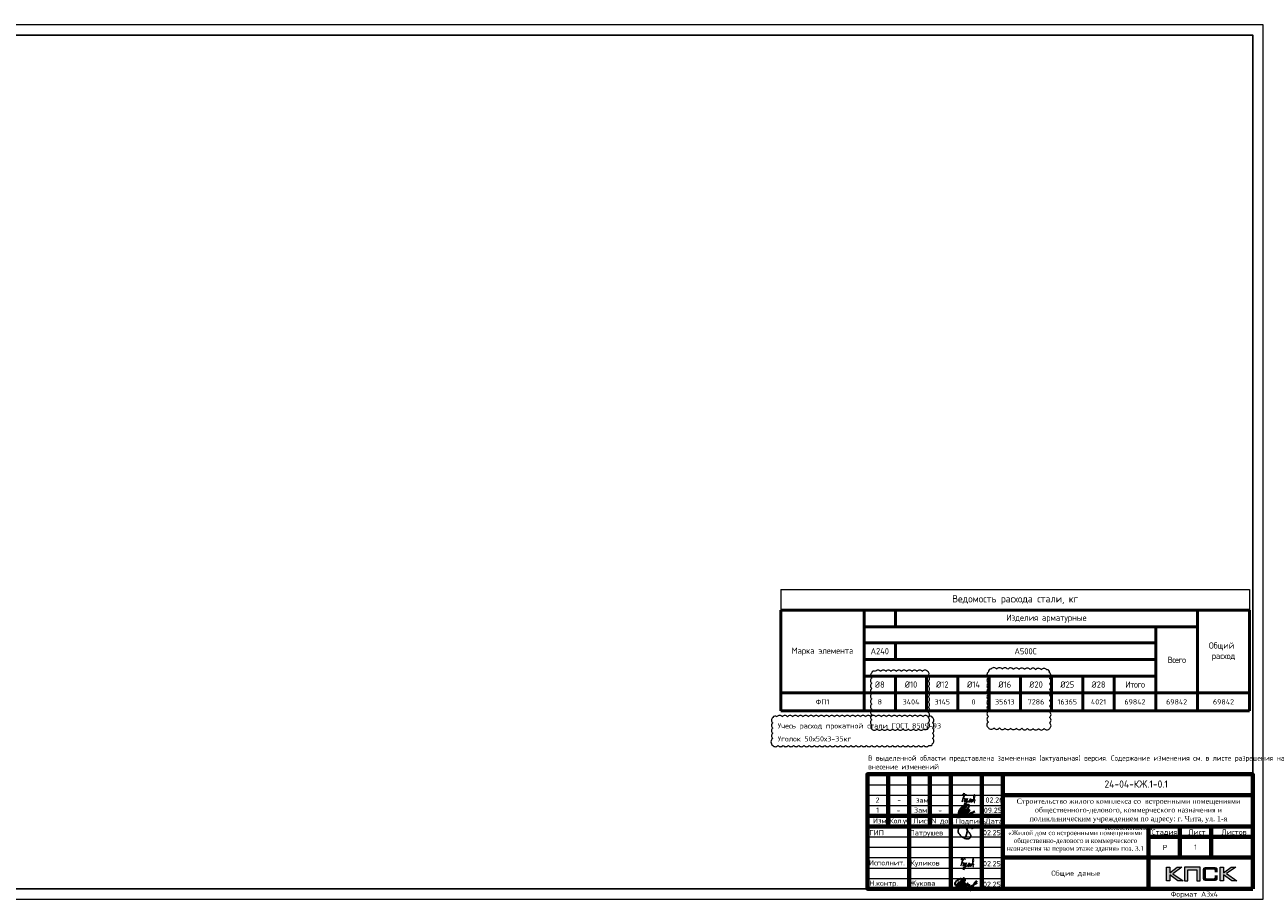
# Model space of a CAD drawing. Header units: millimetres. Extents: x -93479 to 1057970, y -66333 to 172656.
# Tile 2 of 145: x -34029 to 25421, y 1358 to 43358. Entities that reach past the tile are written whole.
import ezdxf
from ezdxf.enums import TextEntityAlignment as Align

# ---------------------------------------------------------------- set-up
doc = ezdxf.new("R2010")
doc.units = ezdxf.units.MM
for name, color, linetype, lineweight in [('АС-Таблицы', 7, 'Continuous', 20), ('Каркасы ригель', 3, 'Continuous', 0), ('Основная', 7, 'Continuous', 40), ('РАЗМЕРЫ', 7, 'Continuous', 9), ('Рамка', 7, 'Continuous', 70), ('Текст', 7, 'Continuous', 25), ('ТОНКИЕ', 7, 'Continuous', 9)]:
    doc.layers.add(name, color=color, linetype=linetype, lineweight=lineweight)
doc.layers.add('Рамка печать', color=7, linetype='Continuous')
doc.layers.add('ТОЛСТЫЕ_ОСНОВНЫЕ', color=6, linetype='Continuous')
doc.styles.add('GOST 2.304', font='CS_Gost2304.shx')
doc.styles.add('style1', font='GOST_Common.ttf', dxfattribs={"height": 500})
doc.styles.add('ГОСТ', font='GOST_Common.ttf')

# ---------------------------------------------------------------- blocks, each defined once
blk = doc.blocks.new('*U1945')
at = {"layer": 'ТОЛСТЫЕ_ОСНОВНЫЕ', "color": 7}
blk.add_lwpolyline([(20, 5), (1184, 5), (1184, 415), (20, 415)], close=True, dxfattribs=at)
at = {"layer": 'ТОНКИЕ', "color": 7}
blk.add_lwpolyline([(0, 0), (1189, 0), (1189, 420), (0, 420)], close=True, dxfattribs=at)
at = {"layer": 'Текст', "style": 'style1'}
blk.add_text('Формат А3х4', height=2.5, dxfattribs=at).set_placement((1144.57, 1.2))
blk = doc.blocks.new('*T14')
at = {"layer": 'Каркасы ригель', "color": 0, "linetype": 'ByBlock', "lineweight": -2}
for p, q in [((0, 0), (1500, 0)), ((0, -1000), (1500, -1000))]:
    blk.add_line(p, q, dxfattribs=at)
at = {"layer": 'Каркасы ригель', "color": 0, "linetype": 'ByBlock', "lineweight": 50}
for p, q in [((0, 0), (0, -1000)), ((1500, 0), (1500, -1000))]:
    blk.add_line(p, q, dxfattribs=at)
at = {"layer": 'Каркасы ригель', "color": 0, "linetype": 'Continuous', "lineweight": 0, "insert": (750, -500), "char_height": 250, "width": 1000, "attachment_point": 5, "style": 'ГОСТ'}
blk.add_mtext('1', dxfattribs=at)
blk = doc.blocks.new('яяя')
at = {"lineweight": 30}
for points in [[(345424, 110432), (345425, 110410), (345424, 110397), (345417, 110379), (345406, 110350), (345390, 110319), (345357, 110275), (345310, 110221), (345265, 110176), (345198, 110110), (345161, 110077), (345133, 110066), (345116, 110066), (345102, 110075), (345090, 110091), (345082, 110115), (345074, 110146), (345066, 110182), (345064, 110206), (345067, 110234), (345077, 110278), (345095, 110320), (345114, 110361), (345134, 110395), (345159, 110428), (345195, 110469), (345228, 110506), (345284, 110560), (345331, 110595), (345379, 110625), (345435, 110648), (345486, 110670), (345532, 110686), (345573, 110696), (345605, 110698), (345621, 110695), (345635, 110687), (345648, 110671), (345656, 110649), (345659, 110625), (345659, 110583), (345656, 110553), (345647, 110523), (345635, 110489), (345387, 110033), (345349, 109985), (345311, 109948), (345247, 109889), (345209, 109858), (345192, 109844), (345180, 109837), (345157, 109833), (345150, 109835), (345140, 109842), (345135, 109856), (345138, 109881), (345148, 109892), (345183, 109930), (345267, 110024), (345343, 110105), (345455, 110213), (345617, 110343), (345775, 110456), (345811, 110526), (345838, 110607), (345890, 110740), (345902, 110771), (345698, 110295), (345672, 110226), (345626, 110132), (345572, 110032), (345518, 109953), (345481, 109918), (345497, 110001), (345567, 110147), (345655, 110301), (345760, 110442)], [(345481, 109918), (345476, 109896), (345475, 109874), (345485, 109861), (345506, 109866), (345539, 109891), (345632, 109983), (345968, 110450), (346022, 110527), (346029, 110560), (346027, 110579), (346026, 110590), (346010, 110605), (345993, 110609), (345975, 110601), (345962, 110584), (345954, 110562), (345857, 110421), (345783, 110292), (345741, 110183), (345701, 110079), (345665, 109985), (345660, 109952), (345666, 109929), (345669, 109915), (345682, 109910), (345702, 109914), (345735, 109941), (345846, 110007), (346065, 110160), (346075, 110193), (346070, 110217), (346066, 110236), (346052, 110241), (346030, 110241), (346007, 110228), (345978, 110203), (345960, 110164), (345892, 110010), (345895, 109986), (345904, 109966), (345925, 109964), (345969, 109968), (346045, 110000), (346218, 110114), (346261, 110154), (346280, 110184), (346282, 110210), (346278, 110225), (346263, 110229), (346241, 110222), (346220, 110198), (346162, 110049), (345989, 109904), (345932, 109849), (345906, 109805), (345891, 109739), (345890, 109690), (345899, 109652), (345924, 109647), (345956, 109655), (345980, 109674), (346058, 109838), (346158, 110046), (346261, 110098), (346314, 110120), (346292, 110079), (346269, 110036), (346261, 110008), (346267, 109998), (346293, 109998), (346363, 110039), (346445, 110095), (346421, 110068), (346414, 110040), (346407, 110011), (346416, 109990), (346466, 109972), (346509, 109977), (346574, 109984), (347172, 110293)], [(346586, 109971), (346543, 109917), (346509, 109873), (346489, 109825), (346475, 109767), (346472, 109710), (346478, 109675), (346485, 109641), (346501, 109621), (346517, 109602), (346542, 109589), (346568, 109592), (346605, 109620), (346680, 109731), (346736, 109842), (346865, 110115), (346962, 110290), (346969, 110318), (346979, 110360), (347013, 110403), (347056, 110434), (347091, 110450), (347109, 110450), (347121, 110434), (347115, 110405), (347072, 110355), (347012, 110307), (346924, 110222)]]:
    blk.add_lwpolyline(points, dxfattribs=at)
blk = doc.blocks.new('Из_буфера32210')
at = {"color": 7, "lineweight": 25}
blk.add_lwpolyline([(357, 84), (386, 160), (399, 213), (405, 239), (412, 268), (420, 299), (427, 339), (434, 380), (437, 414), (438, 442), (436, 466), (430, 489), (425, 504), (417, 519), (409, 531), (405, 535), (403, 536), (400, 539), (394, 541), (387, 543), (383, 542), (379, 539), (377, 534), (377, 528), (379, 523), (438, 428), (470, 382), (484, 365), (504, 341), (528, 310), (551, 280), (562, 264), (575, 247), (582, 235), (589, 220), (599, 198), (606, 184), (610, 167), (611, 155), (612, 143), (611, 127), (609, 116), (603, 96), (596, 82), (588, 69), (579, 56), (563, 43), (551, 34), (539, 25), (524, 16), (511, 10), (494, 5), (481, 3), (456, 0), (432, 1), (415, 3), (396, 6), (375, 11), (355, 19), (336, 24), (310, 31), (293, 39), (269, 53), (243, 69), (223, 80), (202, 93), (180, 109), (152, 128), (126, 152), (98, 182), (77, 211), (52, 241), (32, 266), (20, 293), (8, 329), (3, 348), (1, 373), (0, 393), (1, 417), (6, 440), (13, 454), (20, 476), (26, 497), (38, 517), (47, 529), (60, 548), (75, 563), (95, 581), (115, 593), (135, 606), (161, 618), (187, 628), (213, 638), (251, 647), (282, 653), (319, 655), (353, 655), (384, 652), (418, 648), (460, 641), (503, 628), (544, 611), (579, 594), (611, 573), (639, 545), (666, 515), (679, 496), (694, 471)], dxfattribs=at)
blk = doc.blocks.new('Из_буфера32301')
for p, q in [((42, 333), (101, 425)), ((101, 425), (119, 462)), ((119, 462), (146, 506)), ((146, 506), (173, 531)), ((173, 531), (195, 548)), ((195, 548), (217, 511)), ((217, 511), (215, 494))]:
    blk.add_line(p, q)
blk.add_lwpolyline([(20, 486), (94, 590), (0, 183), (42, 289), (62, 341), (111, 353), (136, 331), (114, 264), (94, 212), (104, 183), (148, 195), (208, 336), (198, 294), (180, 230), (180, 173), (222, 173), (247, 254), (267, 333), (200, 94), (128, 0), (111, 69), (148, 114), (235, 156), (299, 195), (311, 165), (361, 237), (403, 331), (366, 180), (361, 143), (452, 299), (422, 188), (422, 180), (469, 178), (499, 254), (504, 309), (494, 190), (506, 178), (558, 294), (600, 341), (618, 402), (623, 452), (593, 536), (556, 479), (556, 343), (546, 274), (531, 232), (573, 289), (598, 301), (608, 249), (590, 207), (576, 178), (581, 153), (615, 146)])
blk = doc.blocks.new('Из_буфера10157')
at = {"layer": 'Рамка печать', "lineweight": 20}
h = blk.add_hatch(color=256, dxfattribs=at)
h.paths.add_polyline_path([(15100, 1104), (14876, 1104), (14509, 828), (14509, 1104), (14354, 1104), (14354, 442), (14509, 442), (14509, 732), (14906, 442), (15154, 442), (14660, 792)])
h.paths.add_polyline_path([(15378, 979), (15817, 979), (15817, 442), (15971, 442), (15971, 1104), (15807, 1104), (15224, 1104), (15224, 947), (15224, 442), (15378, 442)])
h.paths.add_polyline_path([(17092, 1107), (16937, 1107), (16937, 444), (17092, 444), (17092, 736), (17489, 444), (17737, 444), (17243, 795), (17683, 1107), (17459, 1107), (17092, 831)])
blk.add_hatch(color=256, dxfattribs=at).paths.add_polyline_path([(16807, 1033), (16805, 1041), (16803, 1047), (16799, 1053), (16796, 1059), (16792, 1064), (16788, 1069), (16784, 1074), (16780, 1078), (16775, 1081), (16769, 1085), (16763, 1089), (16756, 1091), (16750, 1094), (16742, 1097), (16735, 1099), (16717, 1102), (16698, 1105), (16677, 1106), (16654, 1107), (16258, 1107), (16235, 1106), (16215, 1105), (16195, 1102), (16178, 1099), (16170, 1096), (16162, 1094), (16156, 1091), (16149, 1088), (16143, 1085), (16137, 1081), (16132, 1078), (16128, 1074), (16124, 1069), (16120, 1064), (16116, 1059), (16113, 1053), (16110, 1047), (16107, 1040), (16104, 1033), (16102, 1026), (16099, 1010), (16096, 992), (16094, 972), (16094, 950), (16094, 602), (16094, 580), (16096, 560), (16099, 542), (16102, 525), (16104, 518), (16107, 511), (16110, 504), (16113, 498), (16116, 493), (16120, 487), (16124, 482), (16128, 478), (16132, 474), (16138, 470), (16143, 467), (16149, 463), (16156, 460), (16163, 458), (16170, 455), (16178, 453), (16195, 449), (16215, 447), (16236, 445), (16258, 444), (16654, 444), (16677, 445), (16698, 446), (16717, 449), (16734, 452), (16742, 455), (16750, 457), (16756, 460), (16763, 463), (16769, 466), (16775, 470), (16780, 474), (16784, 478), (16788, 482), (16792, 487), (16796, 492), (16799, 498), (16803, 504), (16805, 510), (16807, 518), (16810, 525), (16814, 542), (16816, 559), (16818, 580), (16818, 602), (16818, 711), (16664, 711), (16664, 622), (16664, 616), (16663, 610), (16662, 604), (16660, 599), (16658, 594), (16656, 590), (16654, 586), (16650, 583), (16647, 579), (16643, 576), (16638, 574), (16633, 572), (16628, 571), (16622, 570), (16616, 570), (16610, 569), (16291, 569), (16286, 570), (16281, 570), (16277, 572), (16273, 574), (16269, 577), (16265, 580), (16262, 583), (16259, 587), (16256, 591), (16254, 595), (16252, 600), (16251, 605), (16249, 615), (16248, 624), (16248, 942), (16248, 948), (16249, 953), (16250, 958), (16252, 963), (16253, 967), (16255, 970), (16258, 974), (16260, 977), (16264, 980), (16267, 982), (16271, 984), (16275, 986), (16280, 987), (16285, 988), (16290, 989), (16296, 989), (16610, 989), (16616, 989), (16622, 988), (16628, 986), (16632, 985), (16637, 983), (16642, 981), (16646, 978), (16649, 975), (16653, 971), (16656, 967), (16658, 963), (16660, 958), (16662, 953), (16663, 948), (16664, 942), (16664, 935), (16664, 863), (16818, 863), (16818, 950), (16818, 972), (16816, 992), (16814, 1010), (16810, 1026)])
at = {"layer": 'Основная', "color": 7, "ltscale": 100}
blk.add_spline([(4615, 4023), (4546, 3896), (4489, 3774), (4489, 3746), (4524, 3764), (4621, 3869), (4733, 4017), (4652, 3913), (4590, 3818), (4597, 3757), (4657, 3762), (4735, 3828), (4827, 3937), (4878, 4041), (4871, 4089), (4787, 4105), (4713, 4094), (4583, 4009), (4466, 3900), (4408, 3802), (4387, 3730), (4388, 3683), (4429, 3665), (4497, 3688), (4685, 3814), (4839, 3941), (4683, 3730), (4628, 3633), (4628, 3614), (4661, 3631), (4755, 3729), (4880, 3844), (4899, 3848), (4882, 3806), (4805, 3694), (4757, 3607), (4764, 3588), (4800, 3597), (4963, 3696), (5158, 3774)], degree=3, dxfattribs=at)
at = {"layer": 'Рамка', "color": 7}
for p, q in [((1000, 3064), (1000, 5564)), ((3000, 3064), (3000, 5564)), ((6500, 4564), (18500, 4564)), ((0, 3564), (6500, 3564)), ((0, 3064), (18500, 3064)), ((15000, 3064), (15000, 1564)), ((16500, 3064), (16500, 1564)), ((13500, 2564), (18500, 2564)), ((13500, 2564), (18500, 2564)), ((6500, 1564), (18500, 1564))]:
    blk.add_line(p, q, dxfattribs=at)
at = {"layer": 'Рамка'}
for p, q in [((2000, 64), (2000, 5564)), ((4000, 64), (4000, 5564)), ((4000, 5564), (4000, 64)), ((5500, 5564), (5500, 64)), ((5500, 64), (5500, 5564)), ((6500, 5564), (6500, 64)), ((13500, 3064), (13500, 64))]:
    blk.add_line(p, q, dxfattribs=at)
at = {"layer": 'Рамка', "color": 7, "lineweight": 15}
for p, q in [((0, 5064), (6500, 5064)), ((0, 4564), (6500, 4564)), ((0, 4064), (6500, 4064)), ((0, 2564), (6500, 2564)), ((0, 2064), (6500, 2064)), ((0, 1564), (6500, 1564)), ((0, 1064), (6500, 1064)), ((0, 564), (6500, 564))]:
    blk.add_line(p, q, dxfattribs=at)
at = {"layer": 'Рамка'}
blk.add_lwpolyline([(18500, 64), (0, 64), (0, 5564), (18500, 5564)], close=True, dxfattribs=at)
at = {"layer": 'Рамка печать', "lineweight": 20}
for points in [[(14354, 442), (14354, 1104), (14509, 1104), (14509, 828), (14876, 1104), (15100, 1104), (14660, 792), (15154, 442), (14906, 442), (14509, 732), (14509, 442), (14354, 442)], [(15378, 442), (15378, 979), (15817, 979), (15817, 442), (15971, 442), (15971, 1104), (15807, 1104), (15224, 1104), (15224, 947), (15224, 442), (15378, 442)], [(16937, 444), (16937, 1107), (17092, 1107), (17092, 831), (17459, 1107), (17683, 1107), (17243, 795), (17737, 444), (17489, 444), (17092, 736), (17092, 444), (16937, 444)]]:
    blk.add_lwpolyline(points, close=True, dxfattribs=at)
at = {"color": 1, "ltscale": 100}
for name, p in [('Из_буфера32210', (4355, 2458)), ('Из_буфера32301', (4482, 978))]:
    blk.add_blockref(name, p, dxfattribs=at)
at = {"color": 2, "lineweight": 60, "xscale": 0.5, "yscale": 0.5, "zscale": 0.5}
blk.add_blockref('яяя', (-168321, -54795), dxfattribs=at)
at = {"layer": 'Текст', "color": 7, "style": 'ГОСТ'}
blk.add_text('24-04-КЖ.1-0.1', height=350, dxfattribs=at).set_placement((12901, 5095), align=Align.MIDDLE_CENTER)
for s, p in [('1', (421, 3718)), ('-', (1397, 3706)), ('Зам.', (2237, 3718)), ('-', (3397, 3706)), ('09.25', (5588, 3711)), ('Изм.', (263, 3205)), ('Лист', (2202, 3202)), ('N док.', (3065, 3205)), ('Подпись', (4243, 3190)), ('Дата', (5665, 3190)), ('Стадия', (13650, 2664)), ('Лист', (15400, 2664)), ('Листов', (16992, 2664)), ('Р', (14172, 1926))]:
    blk.add_text(s, height=250, dxfattribs=at).set_placement(p)
at = {"layer": 'Текст', "color": 7, "style": 'ГОСТ', "width": 0.9}
blk.add_text('Кол.уч.', height=250, dxfattribs=at).set_placement((1065, 3206))
at = {"layer": 'Текст', "color": 7, "style": 'ГОСТ'}
for s, width, gutter_width, heights, insert, char_height, attachment_point in [('\\pxqc;{\\fTimes New Roman|b0|i0|c204|p18;\\C256;Строительство жилого комплекса со  встроенными помещениями общественного-делового, коммерческого назначения и поликлиническим учреждением по адресу: г. Чита, ул. 1-я Коллективная}', 11543.07, 12.5, [0], (6759, 4397), 250, 1), ('\\pxqc;{\\fTimes New Roman|b0|i0|c204|p18;\\C256;«Жилой дом со встроенными помещениями общественно-делового и коммерческого назначения на первом этаже здания» поз. 3.1}', 7000, 12.5, [1500], (6486, 2867), 225, 1), ('{\\C256;Куликов}', 2000, 1250, [0], (2068, 1114), 250, 7)]:
    blk.add_mtext_dynamic_manual_height_columns(s, width=width, gutter_width=gutter_width, heights=heights, dxfattribs=dict(at, insert=insert, char_height=char_height, attachment_point=attachment_point))
at = {"layer": 'Текст', "color": 7, "char_height": 250, "attachment_point": 7, "style": 'ГОСТ'}
for s, insert in [('ГИП', (93, 2637)), ('Патрушев', (2029, 2564)), ('02.25', (5550, 2637)), ('Исполнит.', (73, 1191)), ('02.25', (5550, 1149)), ('Н.контр.', (87, 142)), ('Жукова', (2023, 142)), ('02.25', (5550, 156))]:
    blk.add_mtext(s, dxfattribs=dict(at, insert=insert))
blk = doc.blocks.new('11')
at = {"layer": 'ТОНКИЕ'}
for p, q in [((47885, 66608), (47944, 66700)), ((47944, 66700), (47962, 66737)), ((47962, 66737), (47989, 66781)), ((47989, 66781), (48016, 66806)), ((48016, 66806), (48038, 66823)), ((48038, 66823), (48060, 66786)), ((48060, 66786), (48058, 66769))]:
    blk.add_line(p, q, dxfattribs=at)
blk.add_lwpolyline([(47863, 66761), (47937, 66865), (47843, 66458), (47885, 66564), (47905, 66616), (47954, 66628), (47979, 66606), (47957, 66539), (47937, 66487), (47947, 66458), (47991, 66470), (48051, 66611), (48041, 66569), (48023, 66505), (48023, 66448), (48065, 66448), (48090, 66529), (48110, 66608), (48043, 66369), (47972, 66275), (47954, 66344), (47991, 66389), (48078, 66431), (48142, 66470), (48154, 66441), (48204, 66512), (48246, 66606), (48209, 66455), (48204, 66418), (48295, 66574), (48265, 66463), (48265, 66455), (48312, 66453), (48342, 66529), (48347, 66584), (48337, 66465), (48349, 66453), (48401, 66569), (48443, 66616), (48461, 66678), (48466, 66727), (48436, 66811), (48399, 66754), (48399, 66618), (48389, 66549), (48374, 66507), (48416, 66564), (48441, 66576), (48451, 66524), (48433, 66482), (48419, 66453), (48424, 66428), (48458, 66421)], dxfattribs=at)
blk = doc.blocks.new('*T2507')
at = {"layer": 'DEFPOINTS', "color": 8, "linetype": 'ByBlock', "lineweight": 0, "ltscale": 100, "transparency": 16777216}
for p, q in [((0, 0), (22500, 0)), ((0, 0), (0, -1000)), ((22500, 0), (22500, -1000))]:
    blk.add_line(p, q, dxfattribs=at)
at = {"layer": 'АС-Таблицы', "color": 0, "linetype": 'ByBlock', "lineweight": 50, "ltscale": 100, "transparency": 16777216}
for p, q in [((0, -1000), (22500, -1000)), ((0, -1000), (0, -5835)), ((4000, -1000), (4000, -5835)), ((5500, -1000), (5500, -1800)), ((20000, -1000), (20000, -5835)), ((22500, -1000), (22500, -5835)), ((4000, -1800), (20000, -1800)), ((18000, -1800), (18000, -5835)), ((4000, -2568), (18000, -2568)), ((5500, -2568), (5500, -3368)), ((4000, -3368), (18000, -3368)), ((4000, -4168), (18000, -4168)), ((5500, -4168), (5500, -5835)), ((7000, -4168), (7000, -5835)), ((8500, -4168), (8500, -5835)), ((10000, -4168), (10000, -5835)), ((11500, -4168), (11500, -5835)), ((13000, -4168), (13000, -5835)), ((14500, -4168), (14500, -5835)), ((16000, -4168), (16000, -5835)), ((0, -4968), (22500, -4968)), ((0, -5835), (22500, -5835))]:
    blk.add_line(p, q, dxfattribs=at)
at = {"layer": 'АС-Таблицы', "color": 0, "ltscale": 100, "transparency": 16777216, "attachment_point": 5}
for s, insert, char_height, width, style in [('Ведомость расхода стали, кг', (11250, -500), 350, 22300, 'ГОСТ'), ('{\\fGOST Common|b0|i0|c204|p34;Изделия арматурные}', (12750, -1400), 300, 14498, 'GOST 2.304'), ('Марка элемента', (2000, -2984), 300, 3800, 'ГОСТ'), ('А240', (4750, -2968), 300, 1300, 'ГОСТ'), ('A500С', (11750, -2968), 300, 12300, 'ГОСТ'), ('Общий  расход', (21250, -2984), 300, 2300, 'ГОСТ'), ('{\\T0.9;Всего}', (19000, -3384), 300, 1800, 'ГОСТ'), ('{\\T0.9;Итого}', (17000, -4568), 300, 1800, 'ГОСТ'), ('ФП1', (2000, -5402), 250, 4000, 'ГОСТ'), ('4021', (15250, -5402), 250, 1300, 'ГОСТ'), ('69842', (17000, -5402), 250, 1800, 'ГОСТ'), ('69842', (19000, -5402), 250, 1800, 'ГОСТ'), ('69842', (21250, -5402), 250, 2300, 'ГОСТ')]:
    blk.add_mtext(s, dxfattribs=dict(at, insert=insert, char_height=char_height, width=width, style=style))
at = {"layer": 'АС-Таблицы', "color": 150, "ltscale": 100, "transparency": 16777216, "width": 1300, "attachment_point": 5, "style": 'ГОСТ'}
for s, insert, char_height in [('{\\C200;%%C8}', (4750, -4568), 300), ('{\\C200;%%C10} ', (6250, -4568), 300), ('{\\C200;%%C12} ', (7750, -4568), 300), ('{\\C200;%%C14} ', (9250, -4568), 300), ('{\\C200;%%C16}', (10750, -4568), 300), ('{\\C200;%%C20}', (12250, -4568), 300), ('{\\C200;%%C25}', (13750, -4568), 300), ('{\\C200;%%C28}', (15250, -4568), 300), ('8', (4750, -5402), 250), ('3404', (6250, -5402), 250), ('3145', (7750, -5402), 250), ('0', (9250, -5402), 250), ('35613', (10750, -5402), 250), ('7286', (12250, -5402), 250), ('16365', (13750, -5402), 250)]:
    blk.add_mtext(s, dxfattribs=dict(at, insert=insert, char_height=char_height))

msp = doc.modelspace()

# ---------------------------------------------------------------- linework, layer by layer
at = {"layer": 'РАЗМЕРЫ', "color": 240, "true_color": 0xed1f24}
for points in [[(6627.3, 9541.4, 0.5205671), (6877.3, 9541.4, 0.5205671), (7127.3, 9541.4, 0.5205671), (7377.3, 9541.4, 0.5205671), (7627.3, 9541.4, 0.5205671), (7877.3, 9541.4, 0.5205671), (8127.3, 9541.4, 0.5205671), (8377.3, 9541.4, 0.5205671), (8627.3, 9541.4, 0.5205671), (8877.3, 9541.4, 0.5205671), (9127.3, 9541.4, 0.5205671), (9336.5, 9582.1, 0.5205671), (9336.5, 9832.1, 0.5205671), (9336.5, 10082.1, 0.5205671), (9336.5, 10332.1, 0.5205671), (9336.5, 10582.1, 0.5205671), (9336.5, 10832.1, 0.5205671), (9336.5, 11082.1, 0.5205671), (9336.5, 11332.1, 0.5205671), (9336.5, 11582.1, 0.5205671), (9336.5, 11832.1, 0.5205671), (9336.5, 12082.1, 0.5205671), (9305.5, 12301.1, 0.5205671), (9055.5, 12301.1, 0.5205671), (8805.5, 12301.1, 0.5205671), (8555.5, 12301.1, 0.5205671), (8305.5, 12301.1, 0.5205671), (8055.5, 12301.1, 0.5205671), (7805.5, 12301.1, 0.5205671), (7555.5, 12301.1, 0.5205671), (7305.5, 12301.1, 0.5205671), (7055.5, 12301.1, 0.5205671), (6805.5, 12301.1, 0.5205671), (6627.3, 12229.2, 0.5205671), (6627.3, 11979.2, 0.5205671), (6627.3, 11729.2, 0.5205671), (6627.3, 11479.2, 0.5205671), (6627.3, 11229.2, 0.5205671), (6627.3, 10979.2, 0.5205671), (6627.3, 10729.2, 0.5205671), (6627.3, 10479.2, 0.5205671), (6627.3, 10229.2, 0.5205671), (6627.3, 9979.2, 0.5205671), (6627.3, 9729.2, 0.5205671)], [(12227.5, 9590.3, 0.5205671), (12495.2, 9586.6, 0.5205671), (12762.8, 9582.9, 0.5205671), (13030.5, 9579.1, 0.5205671), (13298.2, 9575.4, 0.5205671), (13565.9, 9571.7, 0.5205671), (13833.5, 9568, 0.5205671), (14101.2, 9564.3, 0.5205671), (14368.9, 9560.6, 0.5205671), (14636.6, 9556.8, 0.5205671), (14904.3, 9553.1, 0.5205671), (15163.5, 9558, 0.5205671), (15163.5, 9825.7, 0.5205671), (15163.5, 10093.4, 0.5205671), (15163.5, 10361.1, 0.5205671), (15163.5, 10628.8, 0.5205671), (15163.5, 10896.5, 0.5205671), (15163.5, 11164.2, 0.5205671), (15163.5, 11431.9, 0.5205671), (15163.5, 11699.6, 0.5205671), (15163.5, 11967.3, 0.5205671), (15163.5, 12235, 0.5205671), (15034.2, 12375.2, 0.5205671), (14766.6, 12378.9, 0.5205671), (14498.9, 12382.6, 0.5205671), (14231.2, 12386.4, 0.5205671), (13963.5, 12390.1, 0.5205671), (13695.8, 12393.8, 0.5205671), (13428.2, 12397.5, 0.5205671), (13160.5, 12401.2, 0.5205671), (12892.8, 12404.9, 0.5205671), (12625.1, 12408.7, 0.5205671), (12357.4, 12412.4, 0.5205671), (12227.5, 12276.5, 0.5205671), (12227.5, 12008.8, 0.5205671), (12227.5, 11741.1, 0.5205671), (12227.5, 11473.3, 0.5205671), (12227.5, 11205.6, 0.5205671), (12227.5, 10937.9, 0.5205671), (12227.5, 10670.2, 0.5205671), (12227.5, 10402.5, 0.5205671), (12227.5, 10134.8, 0.5205671), (12227.5, 9867.1, 0.5205671)], [(1875.7, 8749.3, 0.5205671), (2125.7, 8749.3, 0.5205671), (2375.7, 8749.3, 0.5205671), (2625.7, 8749.3, 0.5205671), (2875.7, 8749.3, 0.5205671), (3125.7, 8749.3, 0.5205671), (3375.7, 8749.3, 0.5205671), (3625.7, 8749.3, 0.5205671), (3875.7, 8749.3, 0.5205671), (4125.7, 8749.3, 0.5205671), (4375.7, 8749.3, 0.5205671), (4625.7, 8749.3, 0.5205671), (4875.7, 8749.3, 0.5205671), (5125.7, 8749.3, 0.5205671), (5375.7, 8749.3, 0.5205671), (5625.7, 8749.3, 0.5205671), (5875.7, 8749.3, 0.5205671), (6125.7, 8749.3, 0.5205671), (6375.7, 8749.3, 0.5205671), (6625.7, 8749.3, 0.5205671), (6875.7, 8749.3, 0.5205671), (7125.7, 8749.3, 0.5205671), (7375.7, 8749.3, 0.5205671), (7625.7, 8749.3, 0.5205671), (7875.7, 8749.3, 0.5205671), (8125.7, 8749.3, 0.5205671), (8375.7, 8749.3, 0.5205671), (8625.7, 8749.3, 0.5205671), (8875.7, 8749.3, 0.5205671), (9125.7, 8749.3, 0.5205671), (9375.7, 8749.3, 0.5205671), (9543.6, 8831.3, 0.5205671), (9543.6, 9081.3, 0.5205671), (9543.6, 9331.3, 0.5205671), (9543.6, 9581.3, 0.5205671), (9543.6, 9831.3, 0.5205671), (9543.6, 10081.3, 0.5205671), (9333.9, 10121.6, 0.5205671), (9083.9, 10121.6, 0.5205671), (8833.9, 10121.6, 0.5205671), (8583.9, 10121.6, 0.5205671), (8333.9, 10121.6, 0.5205671), (8083.9, 10121.6, 0.5205671), (7833.9, 10121.6, 0.5205671), (7583.9, 10121.6, 0.5205671), (7333.9, 10121.6, 0.5205671), (7083.9, 10121.6, 0.5205671), (6833.9, 10121.6, 0.5205671), (6583.9, 10121.6, 0.5205671), (6333.9, 10121.6, 0.5205671), (6083.9, 10121.6, 0.5205671), (5833.9, 10121.6, 0.5205671), (5583.9, 10121.6, 0.5205671), (5333.9, 10121.6, 0.5205671), (5083.9, 10121.6, 0.5205671), (4833.9, 10121.6, 0.5205671), (4583.9, 10121.6, 0.5205671), (4333.9, 10121.6, 0.5205671), (4083.9, 10121.6, 0.5205671), (3833.9, 10121.6, 0.5205671), (3583.9, 10121.6, 0.5205671), (3333.9, 10121.6, 0.5205671), (3083.9, 10121.6, 0.5205671), (2833.9, 10121.6, 0.5205671), (2583.9, 10121.6, 0.5205671), (2333.9, 10121.6, 0.5205671), (2083.9, 10121.6, 0.5205671), (1875.7, 10079.8, 0.5205671), (1875.7, 9829.8, 0.5205671), (1875.7, 9579.8, 0.5205671), (1875.7, 9329.8, 0.5205671), (1875.7, 9079.8, 0.5205671)]]:
    msp.add_lwpolyline(points, format="xyb", close=True, dxfattribs=at)

# ---------------------------------------------------------------- block references
at = {"color": 7, "xscale": 100, "yscale": 100, "zscale": 100}
msp.add_blockref('*U1945', (-93479.3, 1357.9), dxfattribs=at)
for name, p in [('*T2507', (2263.5, 16238.3)), ('*T14', (21420.7, 4357.9))]:
    msp.add_blockref(name, p)
at = {"layer": 'РАЗМЕРЫ', "color": 7, "ltscale": 100}
msp.add_blockref('Из_буфера10157', (6420.7, 1794), dxfattribs=at)
at = {"layer": 'ТОНКИЕ'}
msp.add_blockref('11', (-36879.9, -60417.2), dxfattribs=at)

# ---------------------------------------------------------------- texts
at = {"color": 7, "ltscale": 100, "insert": (4947.9, 8263.1), "char_height": 250, "attachment_point": 1, "style": 'ГОСТ'}
msp.add_mtext_dynamic_manual_height_columns('\\pxl6.0000qlsm1.0000,t9.0000;В выделенной области представлена замененная (актуальная) версия. Содержание изменения см. в листе разрешения на внесение изменений', width=19942.663, gutter_width=12.5, heights=[0], dxfattribs=at)
at = {"layer": 'Текст', "color": 7, "style": 'ГОСТ'}
for s, p in [('2', (6812.3, 5994.2)), ('зам.', (8751.1, 5991.5)), ('02.26', (12089.2, 5999.2))]:
    msp.add_text(s, height=250, dxfattribs=at).set_placement(p)
at = {"layer": 'Текст', "color": 7, "style": 'ГОСТ', "width": 0.9}
msp.add_text('-', height=250, dxfattribs=at).set_placement((7853.6, 5995.7))
at = {"layer": 'Текст', "color": 7, "char_height": 250, "attachment_point": 1, "style": 'ГОСТ'}
for s, insert in [('\\pxsm1.5,ql;Учесь расход прокатной стали ГОСТ 8509-93\\PУголок 50х50х3-35кг', (2112, 9811.9)), ('\\pxsm1.5,qc;\\PОбщие даные', (12920.7, 3357.9))]:
    msp.add_mtext_dynamic_manual_height_columns(s, width=7000, gutter_width=12.5, heights=[1500], dxfattribs=dict(at, insert=insert))

doc.saveas('drawing.dxf')
